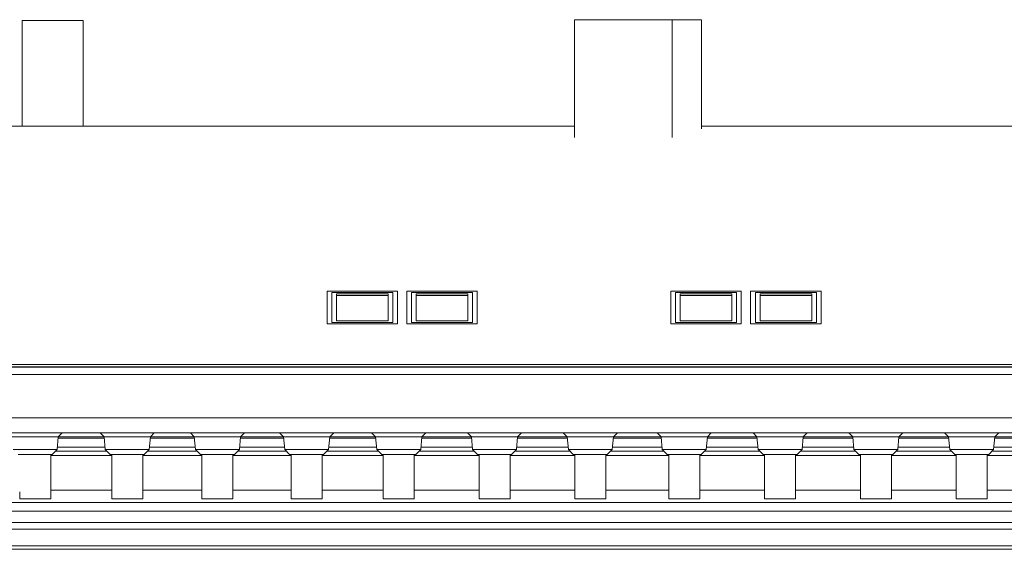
# Model space of a CAD drawing. Header units: metres. Extents: x -1.8 to 41.7, y -0.9 to 24.3.
# Tile 14 of 28: x 10.6 to 21.1, y 15.5 to 21.1. Entities that reach past the tile are written whole.
import ezdxf

# ---------------------------------------------------------------- set-up
doc = ezdxf.new("R2010")
doc.units = ezdxf.units.M
doc.layers.add('AV-STAVBA', color=7, linetype='Continuous', lineweight=18)

# ---------------------------------------------------------------- blocks, each defined once
blk = doc.blocks.new('WI_1_střešní - 750x1150-1468877-Pohled JV')
at = {"layer": 'AV-STAVBA'}
for p, q in [((7.535, 18.209), (7.535, 17.862)), ((8.285, 18.209), (7.535, 18.209)), ((7.585, 17.877), (7.585, 18.194)), ((7.585, 18.194), (8.235, 18.194)), ((8.235, 18.194), (7.585, 18.194)), ((7.585, 18.194), (7.585, 17.877)), ((7.635, 17.892), (7.635, 18.179)), ((7.635, 18.179), (8.185, 18.179)), ((8.185, 18.164), (7.635, 18.164)), ((8.185, 18.179), (8.185, 17.892)), ((8.235, 18.194), (8.235, 17.877)), ((8.235, 17.877), (8.235, 18.194)), ((8.285, 17.862), (8.285, 18.209)), ((7.535, 17.862), (8.285, 17.862)), ((8.235, 17.877), (7.585, 17.877)), ((7.585, 17.877), (8.235, 17.877)), ((8.185, 17.892), (7.635, 17.892))]:
    blk.add_line(p, q, dxfattribs=at)
blk = doc.blocks.new('Střešní římsa - Střešní římsa-1636696-Pohled JV')
at = {"layer": 'AV-STAVBA'}
for p, q in [((11.026, 16.7), (10.984, 16.658)), ((11.43, 16.7), (11.472, 16.658)), ((12.006, 16.7), (11.964, 16.658)), ((12.39, 16.7), (12.432, 16.658)), ((12.966, 16.7), (12.924, 16.658)), ((13.34, 16.7), (13.382, 16.658)), ((13.916, 16.7), (13.874, 16.658)), ((14.32, 16.7), (14.362, 16.658)), ((14.896, 16.7), (14.854, 16.658)), ((15.34, 16.7), (15.382, 16.658)), ((15.916, 16.7), (15.874, 16.658)), ((16.36, 16.7), (16.402, 16.658)), ((16.936, 16.7), (16.894, 16.658)), ((17.36, 16.7), (17.402, 16.658)), ((17.936, 16.7), (17.894, 16.658)), ((18.38, 16.7), (18.422, 16.658)), ((18.956, 16.7), (18.914, 16.658)), ((19.4, 16.7), (19.442, 16.658)), ((19.976, 16.7), (19.934, 16.658)), ((20.42, 16.7), (20.462, 16.658)), ((20.996, 16.7), (20.954, 16.658)), ((10.492, 16.658), (10.984, 16.658)), ((10.984, 16.658), (10.972, 16.523)), ((11.474, 16.642), (10.982, 16.642)), ((11.471, 16.659), (10.985, 16.659)), ((11.472, 16.658), (11.964, 16.658)), ((11.472, 16.658), (11.484, 16.523)), ((11.964, 16.658), (11.952, 16.523)), ((12.434, 16.642), (11.962, 16.642)), ((12.431, 16.659), (11.965, 16.659)), ((12.432, 16.658), (12.924, 16.658)), ((12.432, 16.658), (12.444, 16.523)), ((12.924, 16.658), (12.912, 16.523)), ((13.384, 16.642), (12.922, 16.642)), ((13.381, 16.659), (12.925, 16.659)), ((13.382, 16.658), (13.874, 16.658)), ((13.382, 16.658), (13.394, 16.523)), ((13.874, 16.658), (13.862, 16.523)), ((14.364, 16.642), (13.872, 16.642)), ((14.361, 16.659), (13.875, 16.659)), ((14.362, 16.658), (14.854, 16.658)), ((14.362, 16.658), (14.374, 16.523)), ((14.854, 16.658), (14.842, 16.523)), ((15.384, 16.642), (14.852, 16.642)), ((15.381, 16.659), (14.855, 16.659)), ((15.382, 16.658), (15.874, 16.658)), ((15.382, 16.658), (15.394, 16.523)), ((15.874, 16.658), (15.862, 16.523)), ((16.404, 16.642), (15.872, 16.642)), ((16.401, 16.659), (15.875, 16.659)), ((16.402, 16.658), (16.894, 16.658)), ((16.402, 16.658), (16.414, 16.523)), ((16.894, 16.658), (16.882, 16.523)), ((17.404, 16.642), (16.892, 16.642)), ((17.401, 16.659), (16.895, 16.659)), ((17.402, 16.658), (17.894, 16.658)), ((17.402, 16.658), (17.414, 16.523)), ((17.894, 16.658), (17.882, 16.523)), ((18.424, 16.642), (17.892, 16.642)), ((18.421, 16.659), (17.895, 16.659)), ((18.422, 16.658), (18.914, 16.658)), ((18.422, 16.658), (18.434, 16.523)), ((18.914, 16.658), (18.902, 16.523)), ((19.444, 16.642), (18.912, 16.642)), ((19.441, 16.659), (18.915, 16.659)), ((19.442, 16.658), (19.934, 16.658)), ((19.442, 16.658), (19.454, 16.523)), ((19.934, 16.658), (19.922, 16.523)), ((20.464, 16.642), (19.932, 16.642)), ((20.461, 16.659), (19.935, 16.659)), ((20.462, 16.658), (20.954, 16.658)), ((20.462, 16.658), (20.474, 16.523)), ((20.954, 16.658), (20.942, 16.523)), ((21.484, 16.642), (20.952, 16.642)), ((21.481, 16.659), (20.955, 16.659)), ((10.504, 16.523), (10.972, 16.523)), ((10.919, 16.47), (10.557, 16.47)), ((10.903, 16.47), (10.903, 16.366)), ((11.553, 16.458), (10.903, 16.458)), ((10.972, 16.523), (10.919, 16.47)), ((11.501, 16.506), (10.955, 16.506)), ((10.974, 16.547), (11.482, 16.547)), ((11.484, 16.523), (11.952, 16.523)), ((11.484, 16.523), (11.537, 16.47)), ((11.899, 16.47), (11.537, 16.47)), ((11.553, 16.366), (11.553, 16.47)), ((11.883, 16.47), (11.883, 16.366)), ((12.513, 16.458), (11.883, 16.458)), ((11.952, 16.523), (11.899, 16.47)), ((12.461, 16.506), (11.935, 16.506)), ((11.954, 16.547), (12.442, 16.547)), ((12.444, 16.523), (12.912, 16.523)), ((12.444, 16.523), (12.497, 16.47)), ((12.859, 16.47), (12.497, 16.47)), ((12.513, 16.366), (12.513, 16.47)), ((12.843, 16.47), (12.843, 16.366)), ((13.463, 16.458), (12.843, 16.458)), ((12.912, 16.523), (12.859, 16.47)), ((13.411, 16.506), (12.895, 16.506)), ((12.914, 16.547), (13.392, 16.547)), ((13.394, 16.523), (13.862, 16.523)), ((13.394, 16.523), (13.447, 16.47)), ((13.809, 16.47), (13.447, 16.47)), ((13.463, 16.366), (13.463, 16.47)), ((13.793, 16.47), (13.793, 16.366)), ((14.443, 16.458), (13.793, 16.458)), ((13.862, 16.523), (13.809, 16.47)), ((14.391, 16.506), (13.845, 16.506)), ((13.864, 16.547), (14.372, 16.547)), ((14.374, 16.523), (14.842, 16.523)), ((14.374, 16.523), (14.427, 16.47)), ((14.789, 16.47), (14.427, 16.47)), ((14.443, 16.366), (14.443, 16.47)), ((14.773, 16.47), (14.773, 16.366)), ((15.463, 16.458), (14.773, 16.458)), ((14.842, 16.523), (14.789, 16.47)), ((15.411, 16.506), (14.825, 16.506)), ((14.844, 16.547), (15.392, 16.547)), ((15.394, 16.523), (15.862, 16.523)), ((15.394, 16.523), (15.447, 16.47)), ((15.809, 16.47), (15.447, 16.47)), ((15.463, 16.366), (15.463, 16.47)), ((15.793, 16.47), (15.793, 16.366)), ((16.483, 16.458), (15.793, 16.458)), ((15.862, 16.523), (15.809, 16.47)), ((16.431, 16.506), (15.845, 16.506)), ((15.864, 16.547), (16.412, 16.547)), ((16.414, 16.523), (16.882, 16.523)), ((16.414, 16.523), (16.467, 16.47)), ((16.829, 16.47), (16.467, 16.47)), ((16.483, 16.366), (16.483, 16.47)), ((16.813, 16.47), (16.813, 16.366)), ((17.483, 16.458), (16.813, 16.458)), ((16.882, 16.523), (16.829, 16.47)), ((17.431, 16.506), (16.865, 16.506)), ((16.884, 16.547), (17.412, 16.547)), ((17.414, 16.523), (17.882, 16.523)), ((17.414, 16.523), (17.467, 16.47)), ((17.829, 16.47), (17.467, 16.47)), ((17.483, 16.366), (17.483, 16.47)), ((17.813, 16.47), (17.813, 16.366)), ((18.503, 16.458), (17.813, 16.458)), ((17.882, 16.523), (17.829, 16.47)), ((18.451, 16.506), (17.865, 16.506)), ((17.884, 16.547), (18.432, 16.547)), ((18.434, 16.523), (18.902, 16.523)), ((18.434, 16.523), (18.487, 16.47)), ((18.849, 16.47), (18.487, 16.47)), ((18.503, 16.366), (18.503, 16.47)), ((18.833, 16.47), (18.833, 16.366)), ((19.523, 16.458), (18.833, 16.458)), ((18.902, 16.523), (18.849, 16.47)), ((19.471, 16.506), (18.885, 16.506)), ((18.904, 16.547), (19.452, 16.547)), ((19.454, 16.523), (19.922, 16.523)), ((19.454, 16.523), (19.507, 16.47)), ((19.869, 16.47), (19.507, 16.47)), ((19.523, 16.366), (19.523, 16.47)), ((19.853, 16.47), (19.853, 16.366)), ((20.543, 16.458), (19.853, 16.458)), ((19.922, 16.523), (19.869, 16.47)), ((20.491, 16.506), (19.905, 16.506)), ((19.924, 16.547), (20.472, 16.547)), ((20.474, 16.523), (20.942, 16.523)), ((20.474, 16.523), (20.527, 16.47)), ((20.889, 16.47), (20.527, 16.47)), ((20.543, 16.366), (20.543, 16.47)), ((20.873, 16.47), (20.873, 16.366)), ((21.563, 16.458), (20.873, 16.458)), ((20.942, 16.523), (20.889, 16.47)), ((21.511, 16.506), (20.925, 16.506)), ((20.944, 16.547), (21.492, 16.547)), ((10.903, 16.313), (10.903, 16.366)), ((11.553, 16.366), (11.553, 16.313)), ((11.883, 16.313), (11.883, 16.366)), ((12.513, 16.366), (12.513, 16.313)), ((12.843, 16.313), (12.843, 16.366)), ((13.463, 16.366), (13.463, 16.313)), ((13.793, 16.313), (13.793, 16.366)), ((14.443, 16.366), (14.443, 16.313)), ((14.773, 16.313), (14.773, 16.366)), ((15.463, 16.366), (15.463, 16.313)), ((15.793, 16.313), (15.793, 16.366)), ((16.483, 16.366), (16.483, 16.313)), ((16.813, 16.313), (16.813, 16.366)), ((17.483, 16.366), (17.483, 16.313)), ((17.813, 16.313), (17.813, 16.366)), ((18.503, 16.366), (18.503, 16.313)), ((18.833, 16.313), (18.833, 16.366)), ((19.523, 16.366), (19.523, 16.313)), ((19.853, 16.313), (19.853, 16.366)), ((20.543, 16.366), (20.543, 16.313)), ((20.873, 16.313), (20.873, 16.366)), ((10.903, 16.313), (10.903, 16.191)), ((11.553, 16.191), (11.553, 16.313)), ((11.883, 16.313), (11.883, 16.191)), ((12.513, 16.191), (12.513, 16.313)), ((12.843, 16.313), (12.843, 16.191)), ((13.463, 16.191), (13.463, 16.313)), ((13.793, 16.313), (13.793, 16.191)), ((14.443, 16.191), (14.443, 16.313)), ((14.773, 16.313), (14.773, 16.191)), ((15.463, 16.191), (15.463, 16.313)), ((15.793, 16.313), (15.793, 16.191)), ((16.483, 16.191), (16.483, 16.313)), ((16.813, 16.313), (16.813, 16.191)), ((17.483, 16.191), (17.483, 16.313)), ((17.813, 16.313), (17.813, 16.191)), ((18.503, 16.191), (18.503, 16.313)), ((18.833, 16.313), (18.833, 16.191)), ((19.523, 16.191), (19.523, 16.313)), ((19.853, 16.313), (19.853, 16.191)), ((20.543, 16.191), (20.543, 16.313)), ((20.873, 16.313), (20.873, 16.191)), ((10.903, 16.191), (10.903, 16.071)), ((11.553, 16.071), (11.553, 16.191)), ((11.883, 16.191), (11.883, 16.071)), ((12.513, 16.071), (12.513, 16.191)), ((12.843, 16.191), (12.843, 16.071)), ((13.463, 16.071), (13.463, 16.191)), ((13.793, 16.191), (13.793, 16.071)), ((14.443, 16.071), (14.443, 16.191)), ((14.773, 16.191), (14.773, 16.071)), ((15.463, 16.071), (15.463, 16.191)), ((15.793, 16.191), (15.793, 16.071)), ((16.483, 16.071), (16.483, 16.191)), ((16.813, 16.191), (16.813, 16.071)), ((17.483, 16.071), (17.483, 16.191)), ((17.813, 16.191), (17.813, 16.071)), ((18.503, 16.071), (18.503, 16.191)), ((18.833, 16.191), (18.833, 16.071)), ((19.523, 16.071), (19.523, 16.191)), ((19.853, 16.191), (19.853, 16.071)), ((20.543, 16.071), (20.543, 16.191)), ((20.873, 16.191), (20.873, 16.071)), ((10.573, 16.071), (10.573, 15.996)), ((11.553, 16.091), (10.903, 16.091)), ((10.903, 15.996), (10.903, 16.071)), ((11.553, 16.071), (11.553, 15.996)), ((12.513, 16.091), (11.883, 16.091)), ((11.883, 15.996), (11.883, 16.071)), ((12.513, 16.071), (12.513, 15.996)), ((13.463, 16.091), (12.843, 16.091)), ((12.843, 15.996), (12.843, 16.071)), ((13.463, 16.071), (13.463, 15.996)), ((14.443, 16.091), (13.793, 16.091)), ((13.793, 15.996), (13.793, 16.071)), ((14.443, 16.071), (14.443, 15.996)), ((15.463, 16.091), (14.773, 16.091)), ((14.773, 15.996), (14.773, 16.071)), ((15.463, 16.071), (15.463, 15.996)), ((16.483, 16.091), (15.793, 16.091)), ((15.793, 15.996), (15.793, 16.071)), ((16.483, 16.071), (16.483, 15.996)), ((17.483, 16.091), (16.813, 16.091)), ((16.813, 15.996), (16.813, 16.071)), ((17.483, 16.071), (17.483, 15.996)), ((18.503, 16.091), (17.813, 16.091)), ((17.813, 15.996), (17.813, 16.071)), ((18.503, 16.071), (18.503, 15.996)), ((19.523, 16.091), (18.833, 16.091)), ((18.833, 15.996), (18.833, 16.071)), ((19.523, 16.071), (19.523, 15.996)), ((20.543, 16.091), (19.853, 16.091)), ((19.853, 15.996), (19.853, 16.071)), ((20.543, 16.071), (20.543, 15.996)), ((21.563, 16.091), (20.873, 16.091)), ((20.873, 15.996), (20.873, 16.071)), ((5.679, 15.957), (33.745, 15.957)), ((10.573, 15.996), (10.903, 15.996)), ((10.903, 15.996), (10.573, 15.996)), ((11.553, 15.996), (11.883, 15.996)), ((11.883, 15.996), (11.553, 15.996)), ((12.513, 15.996), (12.843, 15.996)), ((12.843, 15.996), (12.513, 15.996)), ((13.463, 15.996), (13.793, 15.996)), ((13.793, 15.996), (13.463, 15.996)), ((14.443, 15.996), (14.773, 15.996)), ((14.773, 15.996), (14.443, 15.996)), ((15.463, 15.996), (15.793, 15.996)), ((15.793, 15.996), (15.463, 15.996)), ((16.483, 15.996), (16.813, 15.996)), ((16.813, 15.996), (16.483, 15.996)), ((17.483, 15.996), (17.813, 15.996)), ((17.813, 15.996), (17.483, 15.996)), ((18.503, 15.996), (18.833, 15.996)), ((18.833, 15.996), (18.503, 15.996)), ((19.523, 15.996), (19.853, 15.996)), ((19.853, 15.996), (19.523, 15.996)), ((20.543, 15.996), (20.873, 15.996)), ((20.873, 15.996), (20.543, 15.996)), ((33.876, 15.866), (5.548, 15.866)), ((33.876, 15.746), (5.548, 15.746)), ((33.916, 15.676), (5.508, 15.676)), ((33.979, 15.46), (5.445, 15.46)), ((33.916, 15.496), (5.508, 15.496))]:
    blk.add_line(p, q, dxfattribs=at)

msp = doc.modelspace()

# ---------------------------------------------------------------- linework, layer by layer
at = {"layer": 'AV-STAVBA'}
for p, q in [((11.248, 21.09), (10.598, 21.09)), ((10.598, 21.09), (10.598, 19.966)), ((11.248, 21.09), (11.248, 19.966)), ((17.83, 21.1), (16.478, 21.1)), ((16.478, 21.1), (16.478, 19.844)), ((17.518, 21.1), (17.518, 19.844)), ((17.83, 19.938), (17.83, 21.1)), ((16.478, 19.966), (8.738, 19.966)), ((21.63, 19.966), (17.83, 19.966)), ((13.845, 18.209), (14.595, 18.209)), ((13.845, 17.862), (13.845, 18.209)), ((14.595, 18.209), (14.595, 17.862)), ((14.695, 18.209), (15.445, 18.209)), ((14.695, 17.862), (14.695, 18.209)), ((15.445, 18.209), (15.445, 17.862)), ((17.505, 18.209), (18.255, 18.209)), ((17.505, 17.862), (17.505, 18.209)), ((18.255, 18.209), (18.255, 17.862)), ((18.355, 18.209), (19.105, 18.209)), ((18.355, 17.862), (18.355, 18.209)), ((19.105, 18.209), (19.105, 17.862)), ((14.595, 17.862), (13.845, 17.862)), ((15.445, 17.862), (14.695, 17.862)), ((18.255, 17.862), (17.505, 17.862)), ((19.105, 17.862), (18.355, 17.862)), ((5.76, 17.428), (33.755, 17.428)), ((33.755, 17.403), (5.76, 17.403)), ((5.76, 17.4), (33.755, 17.4)), ((5.76, 17.323), (33.755, 17.323)), ((-0.235, 16.86), (39.765, 16.86)), ((39.765, 16.7), (-0.235, 16.7))]:
    msp.add_line(p, q, dxfattribs=at)

# ---------------------------------------------------------------- block references
for name, p in [('WI_1_střešní - 750x1150-1468877-Pohled JV', (6.31, 0)), ('WI_1_střešní - 750x1150-1468877-Pohled JV', (7.16, 0)), ('WI_1_střešní - 750x1150-1468877-Pohled JV', (9.97, 0)), ('WI_1_střešní - 750x1150-1468877-Pohled JV', (10.82, 0)), ('Střešní římsa - Střešní římsa-1636696-Pohled JV', (0, 0))]:
    msp.add_blockref(name, p, dxfattribs=at)

doc.saveas('drawing.dxf')
